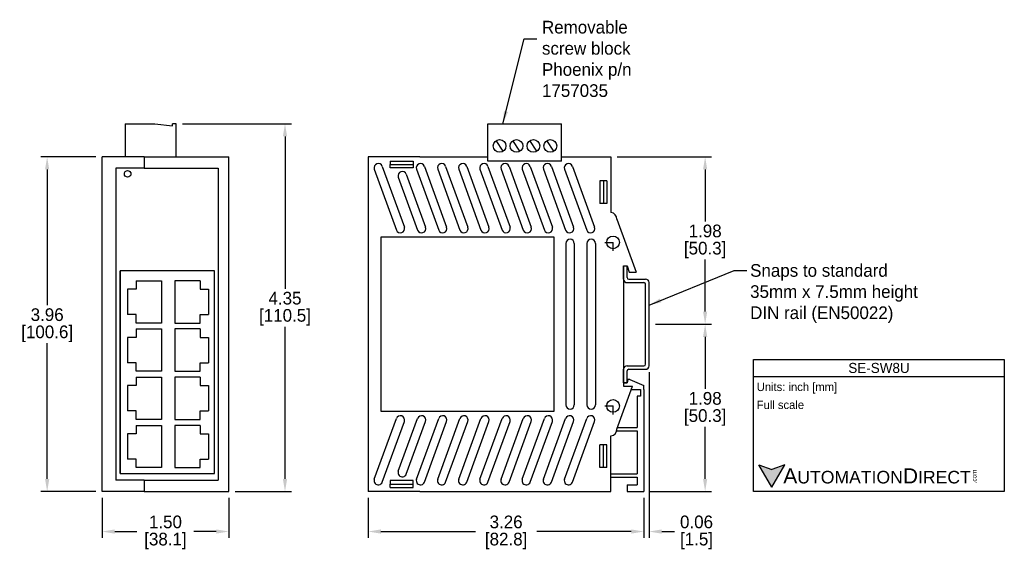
# Model space of a CAD drawing. Header units: inches. Extents: x 955.8 to 967.5, y 546 to 552.3.
import ezdxf

# ---------------------------------------------------------------- set-up
doc = ezdxf.new("R2010")
doc.units = ezdxf.units.IN
doc.header["$MEASUREMENT"] = 0
doc.linetypes.add('CENTER', pattern=[2, 1.25, -0.25, 0.25, -0.25])
for name, color, linetype in [('Centerline', 40, 'CENTER'), ('Dimensions', 140, 'Continuous'), ('Text', 140, 'Continuous')]:
    doc.layers.add(name, color=color, linetype=linetype)
doc.styles.add('\\M+2ABAC\\M+2A6A11', font='txt')
doc.dimstyles.get("Standard").update_dxf_attribs({"dimscale": 1.5, "dimtxt": 0.1, "dimasz": 0.1, "dimexe": 0.05, "dimexo": 0.05, "dimgap": 0.025, "dimtad": 0, "dimtih": 1, "dimtoh": 1, "dimrnd": 0.0005, "dimzin": 0, "dimdsep": 46, "dimtxsty": 'Standard', "dimcen": 0, "dimadec": 0, "dimazin": 0, "dimtfac": 1, "dimtofl": 0, "dimtmove": 0, "dimatfit": 3, "dimfxl": 0, "dimtolj": 1, "dimtzin": 0, "dimarcsym": 0})

# ---------------------------------------------------------------- blocks, each defined once
blk = doc.blocks.new('*D0')
at = {"layer": 'Defpoints', "color": 0}
for p in [(963.272, 548.701), (963.936, 548.701), (963.212, 546.721)]:
    blk.add_point(p, dxfattribs=at)
at = {"layer": 'Dimensions', "color": 0, "lineweight": -2}
for p, q in [((963.347, 548.701), (964.011, 548.701)), ((963.936, 548.551), (963.936, 547.936)), ((963.936, 546.871), (963.936, 547.486)), ((963.287, 546.721), (964.011, 546.721))]:
    blk.add_line(p, q, dxfattribs=at)
at = {"layer": 'Dimensions', "color": 0}
for points in [[(963.911, 548.551), (963.961, 548.551), (963.936, 548.701)], [(963.911, 546.871), (963.961, 546.871), (963.936, 546.721)]]:
    blk.add_solid(points, dxfattribs=at)
at = {"layer": 'Dimensions', "color": 0, "char_height": 0.15, "attachment_point": 5}
for s, insert in [('\\A1;1.98', (963.936, 547.823)), ('\\A1;[50.3]', (963.936, 547.598))]:
    blk.add_mtext(s, dxfattribs=dict(at, insert=insert))
blk = doc.blocks.new('*D1')
at = {"layer": 'Defpoints', "color": 0}
for p in [(962.822, 550.681), (963.272, 548.701), (963.936, 548.701)]:
    blk.add_point(p, dxfattribs=at)
at = {"layer": 'Dimensions', "color": 0, "lineweight": -2}
for p, q in [((962.897, 550.681), (964.011, 550.681)), ((963.936, 550.531), (963.936, 549.916)), ((963.936, 548.851), (963.936, 549.466)), ((963.347, 548.701), (964.011, 548.701))]:
    blk.add_line(p, q, dxfattribs=at)
at = {"layer": 'Dimensions', "color": 0}
for points in [[(963.911, 550.531), (963.961, 550.531), (963.936, 550.681)], [(963.911, 548.851), (963.961, 548.851), (963.936, 548.701)]]:
    blk.add_solid(points, dxfattribs=at)
at = {"layer": 'Dimensions', "color": 0, "char_height": 0.15, "attachment_point": 5}
for s, insert in [('\\A1;1.98', (963.936, 549.803)), ('\\A1;[50.3]', (963.936, 549.578))]:
    blk.add_mtext(s, dxfattribs=dict(at, insert=insert))
blk = doc.blocks.new('*D2')
at = {"layer": 'Defpoints', "color": 0}
for p in [(959.952, 546.721), (963.212, 546.721), (963.212, 546.249)]:
    blk.add_point(p, dxfattribs=at)
at = {"layer": 'Dimensions', "color": 0, "lineweight": -2}
for p, q in [((959.952, 546.646), (959.952, 546.174)), ((963.212, 546.646), (963.212, 546.174)), ((960.102, 546.249), (961.219, 546.249)), ((963.062, 546.249), (961.944, 546.249))]:
    blk.add_line(p, q, dxfattribs=at)
at = {"layer": 'Dimensions', "color": 0}
for points in [[(960.102, 546.274), (960.102, 546.224), (959.952, 546.249)], [(963.062, 546.274), (963.062, 546.224), (963.212, 546.249)]]:
    blk.add_solid(points, dxfattribs=at)
at = {"layer": 'Dimensions', "color": 0, "char_height": 0.15, "attachment_point": 5}
for s, insert in [('\\A1;3.26', (961.582, 546.362)), ('\\A1;[82.8]', (961.582, 546.137))]:
    blk.add_mtext(s, dxfattribs=dict(at, insert=insert))
blk = doc.blocks.new('*D3')
at = {"layer": 'Defpoints', "color": 0}
for p in [(963.272, 548.208), (963.212, 546.721), (963.272, 546.249)]:
    blk.add_point(p, dxfattribs=at)
at = {"layer": 'Dimensions', "color": 0, "lineweight": -2}
for p, q in [((963.272, 548.133), (963.272, 546.174)), ((963.212, 546.646), (963.212, 546.174)), ((963.062, 546.249), (962.912, 546.249)), ((963.422, 546.249), (963.572, 546.249))]:
    blk.add_line(p, q, dxfattribs=at)
at = {"layer": 'Dimensions', "color": 0}
for points in [[(963.062, 546.274), (963.062, 546.224), (963.212, 546.249)], [(963.422, 546.274), (963.422, 546.224), (963.272, 546.249)]]:
    blk.add_solid(points, dxfattribs=at)
at = {"layer": 'Dimensions', "color": 0, "char_height": 0.15, "attachment_point": 5}
for s, insert in [('\\A1;0.06', (963.834, 546.362)), ('\\A1;[1.5]', (963.834, 546.137))]:
    blk.add_mtext(s, dxfattribs=dict(at, insert=insert))
blk = doc.blocks.new('*D5')
at = {"layer": 'Defpoints', "color": 0}
for p in [(957.678, 551.071), (958.303, 546.721), (958.967, 546.721)]:
    blk.add_point(p, dxfattribs=at)
at = {"layer": 'Dimensions', "color": 0, "lineweight": -2}
for p, q in [((957.753, 551.071), (959.042, 551.071)), ((958.967, 550.921), (958.967, 549.121)), ((958.967, 546.871), (958.967, 548.671)), ((958.378, 546.721), (959.042, 546.721))]:
    blk.add_line(p, q, dxfattribs=at)
at = {"layer": 'Dimensions', "color": 0}
for points in [[(958.942, 550.921), (958.992, 550.921), (958.967, 551.071)], [(958.942, 546.871), (958.992, 546.871), (958.967, 546.721)]]:
    blk.add_solid(points, dxfattribs=at)
at = {"layer": 'Dimensions', "color": 0, "char_height": 0.15, "attachment_point": 5}
for s, insert in [('\\A1;4.35', (958.967, 549.008)), ('\\A1;[110.5]', (958.967, 548.783))]:
    blk.add_mtext(s, dxfattribs=dict(at, insert=insert))
blk = doc.blocks.new('*D6')
at = {"layer": 'Defpoints', "color": 0}
for p in [(956.803, 546.721), (958.303, 546.721), (956.803, 546.249)]:
    blk.add_point(p, dxfattribs=at)
at = {"layer": 'Dimensions', "color": 0, "lineweight": -2}
for p, q in [((956.803, 546.646), (956.803, 546.174)), ((958.303, 546.646), (958.303, 546.174)), ((956.953, 546.249), (957.215, 546.249)), ((958.153, 546.249), (957.89, 546.249))]:
    blk.add_line(p, q, dxfattribs=at)
at = {"layer": 'Dimensions', "color": 0}
for points in [[(956.953, 546.274), (956.953, 546.224), (956.803, 546.249)], [(958.153, 546.274), (958.153, 546.224), (958.303, 546.249)]]:
    blk.add_solid(points, dxfattribs=at)
at = {"layer": 'Dimensions', "color": 0, "char_height": 0.15, "attachment_point": 5}
for s, insert in [('\\A1;1.50', (957.553, 546.362)), ('\\A1;[38.1]', (957.553, 546.137))]:
    blk.add_mtext(s, dxfattribs=dict(at, insert=insert))
blk = doc.blocks.new('*D7')
at = {"layer": 'Defpoints', "color": 0}
for p in [(956.154, 550.681), (956.803, 550.681), (956.803, 546.721)]:
    blk.add_point(p, dxfattribs=at)
at = {"layer": 'Dimensions', "color": 0, "lineweight": -2}
for p, q in [((956.728, 550.681), (956.079, 550.681)), ((956.154, 550.531), (956.154, 548.926)), ((956.154, 546.871), (956.154, 548.476)), ((956.728, 546.721), (956.079, 546.721))]:
    blk.add_line(p, q, dxfattribs=at)
at = {"layer": 'Dimensions', "color": 0}
for points in [[(956.129, 550.531), (956.179, 550.531), (956.154, 550.681)], [(956.129, 546.871), (956.179, 546.871), (956.154, 546.721)]]:
    blk.add_solid(points, dxfattribs=at)
at = {"layer": 'Dimensions', "color": 0, "char_height": 0.15, "attachment_point": 5}
for s, insert in [('\\A1;3.96', (956.154, 548.813)), ('\\A1;[100.6]', (956.154, 548.588))]:
    blk.add_mtext(s, dxfattribs=dict(at, insert=insert))

msp = doc.modelspace()

# ---------------------------------------------------------------- hatches: boundary and pattern name
at = {"layer": 'Dimensions'}
msp.add_hatch(color=256, dxfattribs=at).paths.add_polyline_path([(964.877, 547.039), (964.724, 546.983), (964.571, 547.039), (964.724, 546.774)])

# ---------------------------------------------------------------- linework, layer by layer
for p, q in [((957.078, 551.071), (957.428, 551.071)), ((957.078, 551.071), (957.078, 550.681)), ((957.428, 551.071), (957.637, 551.046, 45)), ((957.678, 551.071), (957.637, 551.071)), ((957.637, 551.046, 45), (957.637, 551.071, 45)), ((957.678, 550.681), (957.678, 551.071)), ((961.366, 550.681), (961.366, 551.071)), ((961.366, 551.071, 0.03), (962.238, 551.071, 0.03)), ((962.238, 550.681), (962.238, 551.071)), ((961.546, 550.747, 0.03), (961.463, 550.872, 0.03)), ((961.746, 550.747, 0.04), (961.663, 550.872, 0.04)), ((961.946, 550.747, 0.03), (961.863, 550.872, 0.03)), ((962.146, 550.747, 0.04), (962.063, 550.872, 0.04)), ((956.803, 546.721), (956.803, 550.681)), ((957.303, 550.681), (956.803, 550.681)), ((957.303, 550.681), (957.303, 550.546)), ((957.303, 550.681), (957.303, 550.546)), ((957.303, 550.681), (958.303, 550.681)), ((958.303, 546.721), (958.303, 550.681)), ((959.952, 550.681), (959.952, 546.721)), ((960.112, 550.681), (959.952, 550.681)), ((960.562, 550.681), (960.112, 550.681)), ((960.212, 550.631), (960.212, 550.591)), ((960.212, 550.631), (960.482, 550.631)), ((960.212, 550.591), (960.482, 550.591)), ((960.212, 550.551), (960.212, 550.591)), ((960.482, 550.631), (960.482, 550.591)), ((960.482, 550.591), (960.482, 550.551)), ((960.562, 550.681), (961.366, 550.681)), ((961.366, 550.631, 0.03), (961.366, 550.681)), ((962.238, 550.631, 0.03), (961.366, 550.631, 0.03)), ((962.238, 550.681), (962.492, 550.681)), ((962.238, 550.631, 0.03), (962.238, 550.681)), ((962.492, 550.681), (962.732, 550.681)), ((962.732, 550.681), (962.822, 550.681)), ((962.822, 550.681), (962.822, 550.681)), ((962.822, 550.681), (962.822, 550.023)), ((957.303, 550.546), (956.965, 550.546)), ((956.965, 550.546), (956.965, 546.855)), ((957.303, 550.546), (958.178, 550.546)), ((958.178, 550.546), (958.178, 546.855)), ((960.023, 550.534, 45), (960.285, 549.815, 45)), ((960.117, 550.568, 45), (960.379, 549.849, 45)), ((960.482, 550.551), (960.212, 550.551)), ((960.401, 550.474, 45), (960.629, 549.849, 45)), ((960.523, 550.534, 45), (960.785, 549.815, 45)), ((960.617, 550.568, 45), (960.879, 549.849, 45)), ((960.773, 550.534, 45), (961.035, 549.815, 45)), ((960.867, 550.568, 45), (961.129, 549.849, 45)), ((961.023, 550.534, 45), (961.285, 549.815, 45)), ((961.117, 550.568, 45), (961.379, 549.849, 45)), ((961.273, 550.534, 45), (961.535, 549.815, 45)), ((961.367, 550.568, 45), (961.629, 549.849, 45)), ((961.523, 550.534, 45), (961.785, 549.815, 45)), ((961.617, 550.568, 45), (961.879, 549.849, 45)), ((961.773, 550.534, 45), (962.035, 549.815, 45)), ((961.867, 550.568, 45), (962.129, 549.849, 45)), ((962.023, 550.534, 45), (962.285, 549.815, 45)), ((962.117, 550.568, 45), (962.379, 549.849, 45)), ((962.273, 550.534, 45), (962.535, 549.815, 45)), ((962.367, 550.568, 45), (962.629, 549.849, 45)), ((960.307, 550.44, 45), (960.535, 549.815, 45)), ((962.692, 550.397), (962.692, 550.127)), ((962.732, 550.397), (962.692, 550.397)), ((962.732, 550.397), (962.732, 550.127)), ((962.772, 550.397), (962.732, 550.397)), ((962.772, 550.397), (962.772, 550.127)), ((962.732, 550.127), (962.692, 550.127)), ((962.772, 550.127), (962.732, 550.127)), ((962.892, 549.943), (963.119, 549.318)), ((960.102, 549.731), (960.102, 547.671)), ((962.152, 549.731), (960.102, 549.731)), ((962.152, 547.671), (962.152, 549.731)), ((962.288, 549.656), (962.288, 547.746)), ((962.388, 549.656), (962.388, 547.746)), ((962.538, 549.656), (962.538, 547.746)), ((962.638, 549.656), (962.638, 547.746)), ((957.019, 546.936, -45), (957.019, 549.331, -45)), ((958.134, 549.331, -45), (957.019, 549.331, -45)), ((957.019, 549.331, -45), (957.019, 546.936, -45)), ((958.134, 546.936, -45), (958.134, 549.331, -45)), ((962.972, 549.393), (962.972, 547.968)), ((962.972, 549.393), (963.012, 549.393)), ((962.972, 549.393), (963.012, 549.393)), ((962.972, 549.233), (962.972, 549.393)), ((963.012, 549.393), (963.039, 549.318)), ((963.012, 549.253), (963.012, 549.393)), ((963.039, 549.318), (963.119, 549.318)), ((957.205, 549.215), (957.205, 549.115)), ((957.205, 549.215), (957.505, 549.215)), ((957.505, 549.215), (957.505, 548.715)), ((957.664, 549.215), (957.664, 548.715)), ((957.964, 549.215), (957.664, 549.215)), ((957.964, 549.215), (957.964, 549.115)), ((963.012, 549.193), (963.212, 549.193)), ((963.032, 549.233), (963.232, 549.233)), ((963.272, 548.208), (963.272, 549.193)), ((957.105, 549.115), (957.105, 548.815)), ((957.205, 549.115), (957.105, 549.115)), ((957.964, 549.115), (958.064, 549.115)), ((958.064, 549.115), (958.064, 548.815)), ((963.232, 548.228), (963.232, 549.173)), ((957.205, 548.815), (957.105, 548.815)), ((957.205, 548.715), (957.205, 548.815)), ((957.505, 548.715), (957.205, 548.715)), ((957.664, 548.715), (957.964, 548.715)), ((957.964, 548.815), (958.064, 548.815)), ((957.964, 548.715), (957.964, 548.815)), ((957.205, 548.645), (957.205, 548.545)), ((957.205, 548.645), (957.505, 548.645)), ((957.505, 548.645), (957.505, 548.145)), ((957.664, 548.645), (957.664, 548.145)), ((957.964, 548.645), (957.664, 548.645)), ((957.964, 548.645), (957.964, 548.545)), ((957.105, 548.545), (957.105, 548.245)), ((957.205, 548.545), (957.105, 548.545)), ((957.964, 548.545), (958.064, 548.545)), ((958.064, 548.545), (958.064, 548.245)), ((957.205, 548.245), (957.105, 548.245)), ((957.205, 548.145), (957.205, 548.245)), ((957.505, 548.145), (957.205, 548.145)), ((957.664, 548.145), (957.964, 548.145)), ((957.964, 548.245), (958.064, 548.245)), ((957.964, 548.145), (957.964, 548.245)), ((962.972, 548.008), (962.972, 548.168)), ((963.012, 548.208), (963.212, 548.208)), ((963.012, 548.008), (963.012, 548.148)), ((963.032, 548.168), (963.232, 548.168)), ((957.205, 548.075), (957.205, 547.975)), ((957.205, 548.075), (957.505, 548.075)), ((957.505, 548.075), (957.505, 547.575)), ((957.664, 548.075), (957.664, 547.575)), ((957.964, 548.075), (957.664, 548.075)), ((957.964, 548.075), (957.964, 547.975)), ((963.02, 548.048), (963.012, 548.008)), ((963.045, 548.048), (963.02, 548.048)), ((963.045, 548.048), (963.212, 547.978)), ((957.105, 547.975), (957.105, 547.675)), ((957.205, 547.975), (957.105, 547.975)), ((957.964, 547.975), (958.064, 547.975)), ((958.064, 547.975), (958.064, 547.675)), ((962.892, 547.459), (963.077, 547.968)), ((963.012, 548.008), (962.972, 548.008)), ((962.972, 548.008), (963.012, 548.008)), ((962.972, 547.968), (963.077, 547.968)), ((963.063, 547.928), (963.132, 547.928)), ((963.132, 547.928), (963.172, 547.928)), ((963.172, 547.928), (963.172, 547.848)), ((963.212, 547.928), (963.212, 547.978)), ((963.212, 547.928), (963.212, 546.721)), ((963.172, 547.848), (963.132, 547.848)), ((963.132, 547.848), (963.132, 547.479)), ((957.205, 547.675), (957.105, 547.675)), ((957.205, 547.575), (957.205, 547.675)), ((957.964, 547.675), (958.064, 547.675)), ((957.964, 547.575), (957.964, 547.675)), ((960.102, 547.671), (962.152, 547.671)), ((957.505, 547.575), (957.205, 547.575)), ((957.664, 547.575), (957.964, 547.575)), ((960.023, 546.868, 45), (960.285, 547.586, 45)), ((960.117, 546.834, 45), (960.379, 547.552, 45)), ((960.307, 546.962, 45), (960.535, 547.586, 45)), ((960.401, 546.928, 45), (960.629, 547.552, 45)), ((960.523, 546.868, 45), (960.785, 547.586, 45)), ((960.617, 546.834, 45), (960.879, 547.552, 45)), ((960.773, 546.868, 45), (961.035, 547.586, 45)), ((960.867, 546.834, 45), (961.129, 547.552, 45)), ((961.023, 546.868, 45), (961.285, 547.586, 45)), ((961.117, 546.834, 45), (961.379, 547.552, 45)), ((961.273, 546.868, 45), (961.535, 547.586, 45)), ((961.367, 546.834, 45), (961.629, 547.552, 45)), ((961.523, 546.868, 45), (961.785, 547.586, 45)), ((961.617, 546.834, 45), (961.879, 547.552, 45)), ((961.773, 546.868, 45), (962.035, 547.586, 45)), ((961.867, 546.834, 45), (962.129, 547.552, 45)), ((962.023, 546.868, 45), (962.285, 547.586, 45)), ((962.117, 546.834, 45), (962.379, 547.552, 45)), ((962.273, 546.868, 45), (962.535, 547.586, 45)), ((962.367, 546.834, 45), (962.629, 547.552, 45)), ((957.205, 547.505), (957.205, 547.405)), ((957.205, 547.505), (957.505, 547.505)), ((957.505, 547.505), (957.505, 547.005)), ((957.664, 547.505), (957.664, 547.005)), ((957.964, 547.505), (957.664, 547.505)), ((957.964, 547.505), (957.964, 547.405)), ((962.889, 547.439, -0.017), (963.132, 547.439, -0.017)), ((962.899, 547.479, -0.017), (963.132, 547.479, -0.017)), ((963.132, 547.439), (963.132, 546.931)), ((957.105, 547.405), (957.105, 547.105)), ((957.205, 547.405), (957.105, 547.405)), ((957.964, 547.405), (958.064, 547.405)), ((958.064, 547.405), (958.064, 547.105)), ((962.822, 546.721), (962.822, 547.379)), ((962.732, 547.275), (962.692, 547.275)), ((962.692, 547.005), (962.692, 547.275)), ((962.732, 547.005), (962.732, 547.275)), ((962.732, 547.275), (962.732, 547.275)), ((962.772, 547.275), (962.732, 547.275)), ((962.772, 547.005), (962.772, 547.275)), ((957.205, 547.105), (957.105, 547.105)), ((957.205, 547.005), (957.205, 547.105)), ((957.964, 547.105), (958.064, 547.105)), ((957.964, 547.005), (957.964, 547.105)), ((957.505, 547.005), (957.205, 547.005)), ((957.664, 547.005), (957.964, 547.005)), ((962.732, 547.005), (962.692, 547.005)), ((962.772, 547.005), (962.732, 547.005)), ((957.303, 546.855), (956.965, 546.855)), ((957.019, 546.936, -45), (958.134, 546.936, -45)), ((957.303, 546.855), (957.303, 546.721)), ((957.303, 546.855), (957.303, 546.721)), ((957.303, 546.855), (958.178, 546.855)), ((960.212, 546.851), (960.212, 546.811)), ((960.482, 546.851), (960.212, 546.851)), ((960.482, 546.811), (960.482, 546.851)), ((962.822, 546.931), (963.132, 546.931)), ((962.822, 546.891), (963.132, 546.891)), ((963.132, 546.891), (963.132, 546.801)), ((960.212, 546.811), (960.482, 546.811)), ((960.212, 546.771), (960.212, 546.811)), ((960.212, 546.771), (960.482, 546.771)), ((960.482, 546.771), (960.482, 546.811)), ((963.012, 546.801), (963.012, 546.721)), ((963.012, 546.801), (963.132, 546.801)), ((957.303, 546.721), (956.803, 546.721)), ((957.303, 546.721), (958.303, 546.721)), ((960.112, 546.721), (959.952, 546.721)), ((960.562, 546.721), (960.112, 546.721)), ((960.562, 546.721), (962.492, 546.721)), ((962.492, 546.721), (962.732, 546.721)), ((962.732, 546.721), (962.822, 546.721)), ((963.012, 546.721), (963.212, 546.721))]:
    msp.add_line(p, q)
for centre, radius in [((961.505, 550.809, 0.03), 0.075), ((961.705, 550.809, 0.03), 0.075), ((961.905, 550.809, 0.03), 0.075), ((962.105, 550.809, 0.03), 0.075), ((957.106, 550.478, -45), 0.039), ((962.847, 549.668, -0.019), 0.075), ((962.847, 547.734, -0.019), 0.075)]:
    msp.add_circle(centre, radius)
for centre, radius, start, end in [((960.07, 550.551, 45), 0.05, 20, 200), ((960.57, 550.551, 45), 0.05, 20, 200), ((960.82, 550.551, 45), 0.05, 20, 200), ((961.07, 550.551, 45), 0.05, 20, 200), ((961.32, 550.551, 45), 0.05, 20, 200), ((961.57, 550.551, 45), 0.05, 20, 200), ((961.82, 550.551, 45), 0.05, 20, 200), ((962.07, 550.551, 45), 0.05, 20, 200), ((962.32, 550.551, 45), 0.05, 20, 200), ((960.354, 550.457, 45), 0.05, 20, 200), ((962.812, 549.943, 0.003), 0.0806, 358.8178, 82.875), ((960.332, 549.832, 45), 0.05, 200, 20), ((960.582, 549.832, 45), 0.05, 200, 20), ((960.832, 549.832, 45), 0.05, 200, 20), ((961.082, 549.832, 45), 0.05, 200, 20), ((961.332, 549.832, 45), 0.05, 200, 20), ((961.582, 549.832, 45), 0.05, 200, 20), ((961.832, 549.832, 45), 0.05, 200, 20), ((962.082, 549.832, 45), 0.05, 200, 20), ((962.332, 549.832, 45), 0.05, 200, 20), ((962.582, 549.832, 45), 0.05, 200, 20), ((962.338, 549.656), 0.05, 0, 180), ((962.588, 549.656), 0.05, 0, 180), ((963.012, 549.233), 0.04, 180, 270), ((963.032, 549.253), 0.02, 180, 270), ((963.212, 549.173), 0.02, 0, 90), ((963.232, 549.193), 0.04, 0, 90), ((963.012, 548.168), 0.04, 90, 180), ((963.032, 548.148), 0.02, 90, 180), ((963.212, 548.228), 0.02, 270, 0), ((963.232, 548.208), 0.04, 270, 0), ((962.338, 547.746), 0.05, 180, 0), ((962.588, 547.746), 0.05, 180, 0), ((960.332, 547.569, 45), 0.05, 340, 160), ((960.582, 547.569, 45), 0.05, 340, 160), ((960.832, 547.569, 45), 0.05, 340, 160), ((961.082, 547.569, 45), 0.05, 340, 160), ((961.332, 547.569, 45), 0.05, 340, 160), ((961.582, 547.569, 45), 0.05, 340, 160), ((961.832, 547.569, 45), 0.05, 340, 160), ((962.082, 547.569, 45), 0.05, 340, 160), ((962.332, 547.569, 45), 0.05, 340, 160), ((962.582, 547.569, 45), 0.05, 340, 160), ((962.812, 547.459, 0.003), 0.0806, 277.125, 1.1822), ((960.07, 546.851, 45), 0.05, 160, 340), ((960.354, 546.945, 45), 0.05, 160, 340), ((960.57, 546.851, 45), 0.05, 160, 340), ((960.82, 546.851, 45), 0.05, 160, 340), ((961.07, 546.851, 45), 0.05, 160, 340), ((961.32, 546.851, 45), 0.05, 160, 340), ((961.57, 546.851, 45), 0.05, 160, 340), ((961.82, 546.851, 45), 0.05, 160, 340), ((962.07, 546.851, 45), 0.05, 160, 340), ((962.32, 546.851, 45), 0.05, 160, 340)]:
    msp.add_arc(centre, radius, start, end)
at = {"layer": 'Centerline', "ltscale": 0.05}
for p, q in [((962.847, 549.569), (962.847, 549.767)), ((962.847, 549.569, -0.019), (962.847, 549.767, -0.019)), ((962.748, 549.668, -0.019), (962.946, 549.668, -0.019)), ((962.847, 547.635, -0.019), (962.847, 547.832, -0.019)), ((962.847, 547.635, -0.037), (962.847, 547.832, -0.037)), ((962.748, 547.734, -0.037), (962.946, 547.734, -0.037))]:
    msp.add_line(p, q, dxfattribs=at)
at = {"layer": 'Text'}
for p, q in [((964.509, 548.282), (967.474, 548.282)), ((964.509, 546.721), (964.509, 548.282)), ((967.474, 548.282), (967.474, 546.721)), ((964.509, 548.083), (967.474, 548.083)), ((964.724, 546.774), (964.571, 547.039)), ((964.571, 547.039), (964.724, 546.983)), ((964.724, 546.774), (964.877, 547.039)), ((964.877, 547.039), (964.724, 546.983)), ((967.474, 546.721), (964.509, 546.721))]:
    msp.add_line(p, q, dxfattribs=at)

# ---------------------------------------------------------------- texts
at = {"layer": 'Dimensions', "char_height": 0.15, "attachment_point": 1}
for s, insert in [('Removable\\Pscrew block\\PPhoenix p/n\\P1757035', (962.006, 552.289)), ('Snaps to standard\\P35mm x 7.5mm height\\PDIN rail (EN50022)', (964.468, 549.412))]:
    msp.add_mtext(s, dxfattribs=dict(at, insert=insert))
at = {"layer": 'Text', "style": '\\M+2ABAC\\M+2A6A11'}
for s, insert, char_height, width, attachment_point in [('SE-SW8U', (965.992, 548.183), 0.1191, 2.96495, 5), ('{\\fArial|b0|i0|c0|p34;     \\H1.2x;A\\H0.8333x;UTOMATION\\H1.2x;D\\H0.8333x;IRECT}', (964.571, 546.906), 0.14886, 2.52611, 4)]:
    msp.add_mtext(s, dxfattribs=dict(at, insert=insert, char_height=char_height, width=width, attachment_point=attachment_point))
at = {"layer": 'Text', "char_height": 0.09924, "attachment_point": 4}
for s, insert, width in [(' Units: inch [mm]', (964.509, 547.945), 3.56465), (' Full scale', (964.509, 547.747), 3.55497)]:
    msp.add_mtext(s, dxfattribs=dict(at, insert=insert, width=width))
at = {"layer": 'Text', "insert": (967.092, 546.819), "char_height": 0.05359, "width": 0.1588, "attachment_point": 1, "rotation": 90, "style": '\\M+2ABAC\\M+2A6A11'}
msp.add_mtext('{\\fArial|b0|i0|c0|p34;.com}', dxfattribs=at)

# ---------------------------------------------------------------- dimensions: what is measured, and where the dimension line sits
at = {"layer": 'Dimensions'}
for base, p1, p2, picture, middle in [((958.967, 546.721), (957.678, 551.071), (958.303, 546.721), '*D5', (958.967, 548.896)), ((956.154, 550.681), (956.803, 546.721), (956.803, 550.681), '*D7', (956.154, 548.701)), ((963.936, 548.701), (962.822, 550.681), (963.272, 548.701), '*D1', (963.936, 549.691)), ((963.936, 548.701), (963.212, 546.721), (963.272, 548.701), '*D0', (963.936, 547.711))]:
    dim = msp.add_linear_dim(base=base, p1=p1, p2=p2, angle=90, dimstyle='Standard', override={"dimpost": '\\X'}, dxfattribs=at)
    dim.commit()
    dim.dimension.update_dxf_attribs({"geometry": picture, "text_midpoint": middle})
for base, p1, p2, picture, middle in [((963.272, 546.249), (963.212, 546.721), (963.272, 548.208), '*D3', (963.834, 546.249)), ((956.803, 546.249), (958.303, 546.721), (956.803, 546.721), '*D6', (957.553, 546.249)), ((963.212, 546.249), (959.952, 546.721), (963.212, 546.721), '*D2', (961.582, 546.249))]:
    dim = msp.add_linear_dim(base=base, p1=p1, p2=p2, dimstyle='Standard', override={"dimpost": '\\X'}, dxfattribs=at)
    dim.commit()
    dim.dimension.update_dxf_attribs({"geometry": picture, "text_midpoint": middle})

# ---------------------------------------------------------------- leaders
at = {"layer": 'Dimensions', "annotation_type": 0, "has_hookline": 1, "hookline_direction": 0}
for points, text_width in [([(961.544, 551.071), (961.794, 552.075), (961.944, 552.075)], 1.525), ([(963.272, 548.926), (964.28, 549.337), (964.43, 549.337)], 2.6)]:
    msp.add_leader(points, dimstyle='Standard', override={"dimgap": 0.025, "dimtad": 0}, dxfattribs=dict(at, text_width=text_width))

doc.saveas('drawing.dxf')
